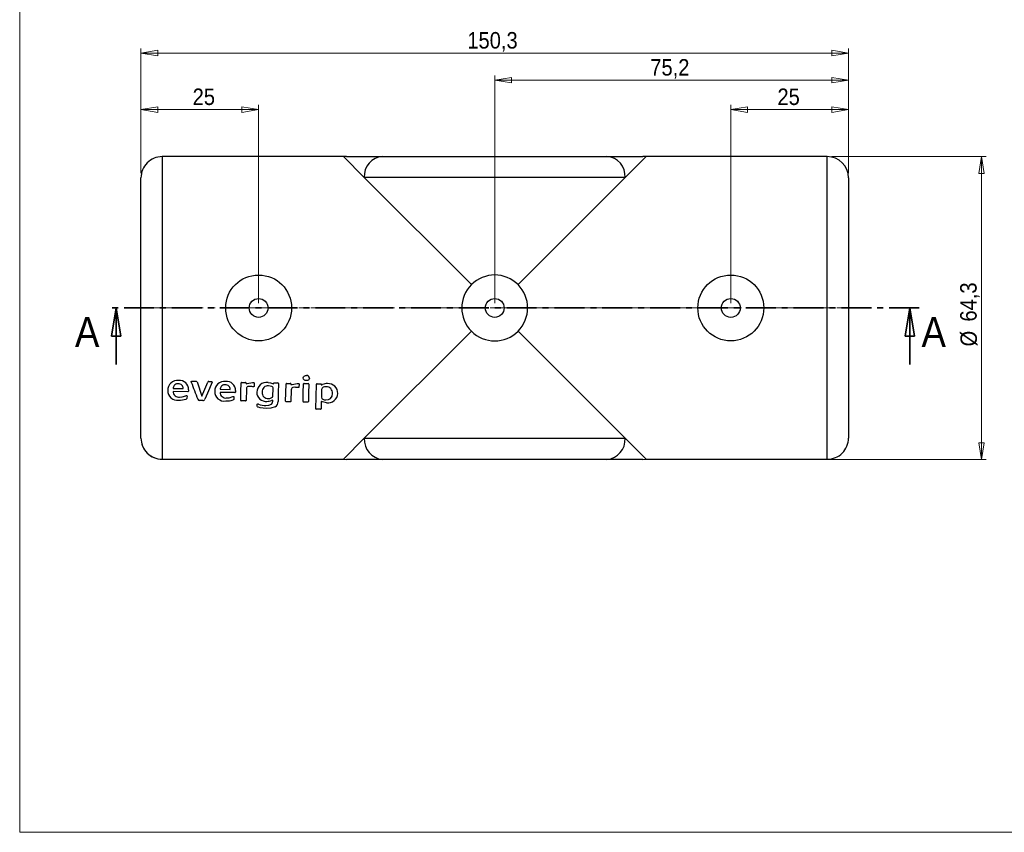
# Model space of a CAD drawing. Header units: millimetres. Extents: x 30 to 415, y 5 to 292.
# Tile 1 of 3: x 30 to 239, y 5 to 178. Entities that reach past the tile are written whole.
import ezdxf

# ---------------------------------------------------------------- set-up
doc = ezdxf.new("R2010")
doc.units = ezdxf.units.MM
for name, pattern in [('SLD-Linia-ciągła', [0]), ('SLD-Linia-długa-kreska-kropka', [19.05, 15.24, -1.27, 1.27, -1.27]), ('SLD-Linia-kreska-kropka', [10.16, 6.35, -1.27, 1.27, -1.27])]:
    doc.linetypes.add(name, pattern=pattern)
doc.styles.add('SLDTEXTSTYLE0', font='GOTHIC.TTF', dxfattribs={"width": 0.913})
doc.dimstyles.new('SLDDIMSTYLE0', dxfattribs={"dimtxt": 3.5, "dimasz": 3.556, "dimexe": 0, "dimexo": 0.0625, "dimgap": 0.875, "dimtad": 1, "dimdec": 1, "dimrnd": 1e-09, "dimzin": 12, "dimdsep": 46, "dimtxsty": 'SLDTEXTSTYLE0', "dimblk1": 'CLOSED', "dimblk2": 'CLOSED', "dimsah": 1, "dimcen": 0.09, "dimadec": 0, "dimazin": 3, "dimtfac": 1, "dimtdec": 1, "dimtofl": 0, "dimtmove": 0, "dimatfit": 3, "dimldrblk": 'CLOSED', "dimfxl": 1, "dimfrac": 2, "dimtolj": 1, "dimtzin": 12, "dimarcsym": 0})

# ---------------------------------------------------------------- blocks, each defined once
blk = doc.blocks.new('_Closed')
at = {"color": 0, "linetype": 'ByBlock', "lineweight": -2}
for p, q in [((-1, 0.166667), (0, 0)), ((-1, 0.166667), (-1, -0.166667)), ((0, 0), (-1, -0.166667)), ((0, 0), (-1, 0))]:
    blk.add_line(p, q, dxfattribs=at)
blk = doc.blocks.new('_D')
at = {"color": 7, "linetype": 'SLD-Linia-ciągła', "lineweight": 18, "true_color": 0xffffff}
for p, q in [((55.76, 145.08), (55.76, 171.58)), ((206.06, 145.08), (206.06, 171.58)), ((206.06, 170.58), (55.76, 170.58))]:
    blk.add_line(p, q, dxfattribs=at)
at = {"color": 7, "linetype": 'SLD-Linia-ciągła', "lineweight": 18, "true_color": 0xffffff, "xscale": 3.556, "yscale": 3.556, "rotation": 180.0000000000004}
blk.add_blockref('_Closed', (55.76, 170.58), dxfattribs=at)
at = {"color": 7, "linetype": 'SLD-Linia-ciągła', "lineweight": 18, "true_color": 0xffffff, "xscale": 3.556, "yscale": 3.556}
blk.add_blockref('_Closed', (206.06, 170.58), dxfattribs=at)
at = {"color": 7, "linetype": 'SLD-Linia-ciągła', "lineweight": 18, "true_color": 0xffffff, "insert": (125.09, 175.05), "char_height": 3.5, "attachment_point": 1, "style": 'SLDTEXTSTYLE0'}
blk.add_mtext('150,3', dxfattribs=at)
blk = doc.blocks.new('_D_1')
at = {"color": 7, "linetype": 'SLD-Linia-ciągła', "lineweight": 18, "true_color": 0xffffff}
for p, q in [((181.06, 117.43), (181.06, 159.58)), ((206.06, 145.08), (206.06, 159.58)), ((181.06, 158.58), (206.06, 158.58))]:
    blk.add_line(p, q, dxfattribs=at)
at = {"color": 7, "linetype": 'SLD-Linia-ciągła', "lineweight": 18, "true_color": 0xffffff, "xscale": 3.556, "yscale": 3.556, "rotation": 180.0000000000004}
blk.add_blockref('_Closed', (181.06, 158.58), dxfattribs=at)
at = {"color": 7, "linetype": 'SLD-Linia-ciągła', "lineweight": 18, "true_color": 0xffffff, "xscale": 3.556, "yscale": 3.556}
blk.add_blockref('_Closed', (206.06, 158.58), dxfattribs=at)
at = {"color": 7, "linetype": 'SLD-Linia-ciągła', "lineweight": 18, "true_color": 0xffffff, "insert": (190.97, 163.05), "char_height": 3.5, "attachment_point": 1, "style": 'SLDTEXTSTYLE0'}
blk.add_mtext('25', dxfattribs=at)
blk = doc.blocks.new('_D_2')
at = {"color": 7, "linetype": 'SLD-Linia-ciągła', "lineweight": 18, "true_color": 0xffffff}
for p, q in [((202.56, 148.58), (235.31, 148.58)), ((234.31, 84.23), (234.31, 148.58)), ((163.39, 84.23), (235.31, 84.23))]:
    blk.add_line(p, q, dxfattribs=at)
at = {"color": 7, "linetype": 'SLD-Linia-ciągła', "lineweight": 18, "true_color": 0xffffff, "xscale": 3.556, "yscale": 3.556}
for p, rotation in [((234.31, 148.58), 90.0000000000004), ((234.31, 84.23), 270.0000000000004)]:
    blk.add_blockref('_Closed', p, dxfattribs=dict(at, rotation=rotation))
at = {"color": 7, "linetype": 'SLD-Linia-ciągła', "lineweight": 18, "true_color": 0xffffff, "char_height": 3.5, "attachment_point": 1, "rotation": 90, "style": 'SLDTEXTSTYLE0'}
for s, insert in [('64,3', (229.79, 113.53)), ('%%c', (229.84, 108.25))]:
    blk.add_mtext(s, dxfattribs=dict(at, insert=insert))
blk = doc.blocks.new('_D_3')
at = {"color": 7, "linetype": 'SLD-Linia-ciągła', "lineweight": 18, "true_color": 0xffffff}
for p, q in [((130.91, 117.43), (130.91, 165.83)), ((206.06, 145.08), (206.06, 165.83)), ((206.06, 164.83), (130.91, 164.83))]:
    blk.add_line(p, q, dxfattribs=at)
at = {"color": 7, "linetype": 'SLD-Linia-ciągła', "lineweight": 18, "true_color": 0xffffff, "xscale": 3.556, "yscale": 3.556, "rotation": 180.0000000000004}
blk.add_blockref('_Closed', (130.91, 164.83), dxfattribs=at)
at = {"color": 7, "linetype": 'SLD-Linia-ciągła', "lineweight": 18, "true_color": 0xffffff, "xscale": 3.556, "yscale": 3.556}
blk.add_blockref('_Closed', (206.06, 164.83), dxfattribs=at)
at = {"color": 7, "linetype": 'SLD-Linia-ciągła', "lineweight": 18, "true_color": 0xffffff, "insert": (163.96, 169.3), "char_height": 3.5, "attachment_point": 1, "style": 'SLDTEXTSTYLE0'}
blk.add_mtext('75,2', dxfattribs=at)
blk = doc.blocks.new('_D_4')
at = {"color": 7, "linetype": 'SLD-Linia-ciągła', "lineweight": 18, "true_color": 0xffffff}
for p, q in [((55.76, 145.08), (55.76, 159.58)), ((80.76, 117.43), (80.76, 159.58)), ((55.76, 158.58), (80.76, 158.58))]:
    blk.add_line(p, q, dxfattribs=at)
at = {"color": 7, "linetype": 'SLD-Linia-ciągła', "lineweight": 18, "true_color": 0xffffff, "xscale": 3.556, "yscale": 3.556, "rotation": 180.0000000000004}
blk.add_blockref('_Closed', (55.76, 158.58), dxfattribs=at)
at = {"color": 7, "linetype": 'SLD-Linia-ciągła', "lineweight": 18, "true_color": 0xffffff, "xscale": 3.556, "yscale": 3.556}
blk.add_blockref('_Closed', (80.76, 158.58), dxfattribs=at)
at = {"color": 7, "linetype": 'SLD-Linia-ciągła', "lineweight": 18, "true_color": 0xffffff, "insert": (66.74, 163.05), "char_height": 3.5, "attachment_point": 1, "style": 'SLDTEXTSTYLE0'}
blk.add_mtext('25', dxfattribs=at)

msp = doc.modelspace()

# ---------------------------------------------------------------- linework, layer by layer
at = {"color": 7, "linetype": 'SLD-Linia-ciągła', "lineweight": 18, "true_color": 0xffffff}
for p, q in [((30, 5), (30, 292)), ((415, 5), (30, 5))]:
    msp.add_line(p, q, dxfattribs=at)
for p, q in [((60.2605, 148.5773), (60.2605, 84.2776)), ((98.7607, 148.5773), (60.2605, 148.5773)), ((99.4309, 148.6274), (98.7607, 148.5773)), ((98.7607, 148.5773), (103.2105, 144.1274)), ((99.4309, 148.6274), (107.0876, 148.6274)), ((107.0876, 148.6274), (154.7334, 148.6274)), ((154.7334, 148.6274), (162.3901, 148.6274)), ((158.6105, 144.1274), (163.0604, 148.5773)), ((163.0604, 148.5773), (162.3901, 148.6274)), ((201.5605, 148.5773), (163.0604, 148.5773)), ((201.5605, 84.2776), (201.5605, 148.5773)), ((55.7605, 88.7776), (55.7605, 144.0772)), ((103.2105, 144.1274), (125.9608, 121.3772)), ((158.6105, 144.1274), (103.2105, 144.1274)), ((135.8603, 121.3772), (158.6105, 144.1274)), ((206.0605, 144.0772), (206.0605, 88.7776)), ((125.9608, 111.4777), (103.2105, 88.7274)), ((158.6105, 88.7274), (135.8603, 111.4777)), ((66.6192, 100.8565), (67.4763, 100.8376)), ((67.675, 100.726), (68.7059, 97.6487)), ((68.7059, 97.6487), (69.9343, 100.6486)), ((70.1863, 100.7819), (70.7479, 100.7692)), ((77.1772, 100.5988), (77.944, 100.5824)), ((78.0932, 100.472), (78.0894, 100.3314)), ((78.3569, 100.3832), (79.431, 100.5857)), ((79.8085, 100.404), (79.7919, 99.8037)), ((84.0718, 100.4937), (84.8666, 100.4768)), ((86.714, 100.4042), (87.4809, 100.3878)), ((65.7321, 98.6251), (62.5972, 98.6867)), ((62.6176, 99.4538), (62.6153, 99.3379)), ((62.6153, 99.3379), (64.7352, 99.2957)), ((65.8674, 99.0495), (65.8569, 98.7241)), ((75.7112, 98.4304), (72.5762, 98.4913)), ((72.5966, 99.2547), (72.5944, 99.1392)), ((72.5944, 99.1392), (74.7141, 99.0972)), ((75.8463, 98.8532), (75.8359, 98.529)), ((78.1529, 99.1899), (78.0837, 96.7564)), ((79.3409, 99.7084), (79.1124, 99.7442)), ((79.5121, 99.6889), (79.3409, 99.7084)), ((83.5454, 99.7602), (82.8854, 99.9049)), ((83.7759, 97.7021), (83.8208, 99.2848)), ((83.9433, 100.2995), (83.9451, 100.3972)), ((87.6896, 98.9996), (87.6194, 96.5793)), ((87.6302, 100.2779), (87.6263, 100.1379)), ((87.8938, 100.1895), (88.968, 100.3912)), ((88.8779, 99.5162), (88.6494, 99.5521)), ((89.0491, 99.4968), (88.8779, 99.5162)), ((89.3456, 100.2102), (89.329, 99.6114)), ((90.4247, 100.3786), (91.3145, 100.3602)), ((93.1622, 100.3076), (93.8822, 100.2922)), ((94.0592, 100.1748), (94.057, 100.0932)), ((94.1438, 99.113), (94.0957, 97.4309)), ((63.9714, 97.4809), (64.5276, 97.5241)), ((64.5276, 97.5241), (65.3188, 97.7661)), ((65.5428, 97.6375), (65.5314, 97.2917)), ((68.9089, 96.7612), (68.1836, 96.7747)), ((73.9505, 97.293), (74.5068, 97.3357)), ((74.5068, 97.3357), (75.298, 97.5757)), ((75.5221, 97.4478), (75.5107, 97.1038)), ((77.9576, 96.6629), (77.0668, 96.6798)), ((83.7496, 96.8023), (83.4964, 96.7395)), ((83.744, 96.6157), (83.7496, 96.8023)), ((87.4933, 96.486), (86.6023, 96.5023)), ((91.2029, 96.4176), (90.3122, 96.4341)), ((94.069, 96.5254), (94.022, 94.9932)), ((95.2062, 96.2749), (94.3265, 96.4532)), ((80.4555, 95.5196), (80.4677, 95.9338)), ((82.3698, 95.0879), (81.0904, 95.2229)), ((93.8958, 94.9039), (93.0047, 94.9183)), ((103.2105, 88.7274), (98.7607, 84.2776)), ((103.2105, 88.7274), (158.6105, 88.7274)), ((163.0604, 84.2776), (158.6105, 88.7274)), ((60.2605, 84.2776), (98.7607, 84.2776)), ((98.7607, 84.2776), (99.4309, 84.2274)), ((107.0876, 84.2274), (99.4309, 84.2274)), ((154.7334, 84.2274), (107.0876, 84.2274)), ((162.3901, 84.2274), (154.7334, 84.2274)), ((162.3901, 84.2274), (163.0604, 84.2776)), ((163.0604, 84.2776), (201.5605, 84.2776))]:
    msp.add_line(p, q)
at = {"color": 7, "linetype": 'SLD-Linia-kreska-kropka', "lineweight": 35}
msp.add_line((221.0794, 116.4274), (48.5157, 116.4274), dxfattribs=at)
at = {"color": 7, "linetype": 'SLD-Linia-ciągła', "lineweight": 35}
for p, q in [((50.5157, 104.4274), (50.5157, 116.4274)), ((219.0794, 104.4274), (219.0794, 116.4274))]:
    msp.add_line(p, q, dxfattribs=at)
at = {"color": 7, "linetype": 'SLD-Linia-długa-kreska-kropka', "lineweight": 18, "true_color": 0xffffff}
msp.add_line((53.7605, 116.4274), (208.0605, 116.4274), dxfattribs=at)
at = {"flags": 128}
for points in [[(66.4346, 100.7576), (66.4382, 100.7853), (66.4483, 100.8102), (66.4674, 100.829), (66.4965, 100.8439), (66.5567, 100.8561), (66.6192, 100.8565)], [(66.4513, 100.6632), (66.4368, 100.7095), (66.4346, 100.7576)], [(70.8886, 100.6374), (69.8985, 98.3431), (69.317, 97.0532)], [(70.7479, 100.7692), (70.8445, 100.7576), (70.8694, 100.7474), (70.8855, 100.7346), (70.8944, 100.7174), (70.8991, 100.6938)], [(70.8991, 100.6938), (70.8965, 100.6653), (70.8886, 100.6374)], [(76.9468, 96.7791), (76.9983, 98.5928), (77.0497, 100.4926)], [(79.431, 100.5857), (79.5505, 100.5786), (79.6692, 100.564)], [(79.6692, 100.564), (79.7373, 100.5487), (79.7661, 100.5357), (79.7856, 100.5186), (79.7976, 100.4965), (79.8049, 100.4671), (79.8085, 100.404)], [(82.7497, 100.6015), (83.2599, 100.5461), (83.7345, 100.3691)], [(83.9451, 100.3972), (83.9566, 100.4392), (83.9667, 100.4574), (83.9802, 100.4705), (83.9978, 100.4796), (84.0212, 100.4864), (84.0718, 100.4937)], [(90.2375, 101.5439), (90.2953, 101.7805), (90.3514, 101.8812), (90.4394, 101.9607), (90.5502, 102.0143), (90.6843, 102.0475), (90.9432, 102.0615)], [(90.8774, 100.9943), (90.6107, 101.024), (90.4972, 101.0587), (90.4071, 101.117), (90.3455, 101.1957), (90.2967, 101.3041), (90.2375, 101.5439)], [(91.565, 101.5065), (91.5093, 101.2755), (91.4551, 101.1771), (91.37, 101.0987), (91.2619, 101.0449), (91.1315, 101.0109), (90.8774, 100.9943)], [(78.0894, 100.3314), (78.2263, 100.344), (78.3569, 100.3832)], [(78.8836, 99.7571), (78.5891, 99.7378), (78.4563, 99.7021), (78.3408, 99.6359), (78.2496, 99.5404), (78.1904, 99.4286), (78.1529, 99.1899)], [(79.1124, 99.7442), (78.9982, 99.7537), (78.8836, 99.7571)], [(79.6449, 99.6782), (79.5782, 99.6809), (79.5121, 99.6889)], [(79.7919, 99.8037), (79.7827, 99.7512), (79.7723, 99.728), (79.7572, 99.7112), (79.7362, 99.6991), (79.7076, 99.6896), (79.6449, 99.6782)], [(83.7345, 100.3691), (83.8296, 100.3148), (83.9433, 100.2995)], [(84.988, 100.3683), (84.9325, 98.3927), (84.877, 96.5119)], [(86.4824, 96.6013), (86.5345, 98.4064), (86.5865, 100.2986)], [(87.6263, 100.1379), (87.7633, 100.1504), (87.8938, 100.1895)], [(88.4206, 99.565), (88.1259, 99.5456), (87.993, 99.5101), (87.8776, 99.444), (87.7864, 99.3488), (87.7272, 99.2374), (87.6896, 98.9996)], [(88.6494, 99.5521), (88.5353, 99.5616), (88.4206, 99.565)], [(88.968, 100.3912), (89.0876, 100.3842), (89.2063, 100.3696)], [(89.1819, 99.4861), (89.1153, 99.4888), (89.0491, 99.4968)], [(89.329, 99.6114), (89.3198, 99.559), (89.3095, 99.5358), (89.2943, 99.519), (89.2734, 99.507), (89.2447, 99.4975), (89.1819, 99.4861)], [(89.2063, 100.3696), (89.2744, 100.3544), (89.3032, 100.3414), (89.3227, 100.3245), (89.3348, 100.3024), (89.3421, 100.2732), (89.3456, 100.2102)], [(90.1919, 96.5328), (90.2445, 98.3584), (90.2972, 100.2734)], [(91.4357, 100.2501), (91.3824, 98.3356), (91.3291, 96.5107)], [(92.8848, 95.0136), (92.9598, 97.5139), (93.0348, 100.2031)], [(93.8822, 100.2922), (93.9479, 100.2884), (94.0081, 100.2707), (94.0347, 100.2522), (94.0515, 100.2298), (94.0585, 100.2032), (94.0592, 100.1748)], [(94.057, 100.0932), (94.1979, 100.1059), (94.326, 100.1601)], [(95.1107, 99.6729), (94.7833, 99.6519), (94.4705, 99.5677), (94.3285, 99.4832), (94.2332, 99.3801), (94.1438, 99.113)], [(65.3188, 97.7661), (65.3789, 97.7849), (65.4425, 97.7941)], [(65.5314, 97.2917), (65.5281, 97.2127), (65.5172, 97.1762), (65.4978, 97.1475), (65.4687, 97.1242), (65.4277, 97.1025), (65.3358, 97.0685)], [(65.4425, 97.7941), (65.4737, 97.7891), (65.5005, 97.7789), (65.5182, 97.762), (65.5319, 97.7362), (65.5428, 97.6375)], [(75.298, 97.5757), (75.3582, 97.5944), (75.4217, 97.6035)], [(75.5107, 97.1038), (75.5074, 97.0252), (75.4965, 96.9889), (75.4771, 96.9604), (75.448, 96.9372), (75.407, 96.9156), (75.315, 96.8818)], [(75.4217, 97.6035), (75.4529, 97.5985), (75.4797, 97.5884), (75.4975, 97.5716), (75.5111, 97.5459), (75.5221, 97.4478)], [(82.828, 97.1958), (83.1439, 97.2154), (83.4482, 97.2892), (83.5883, 97.364), (83.6829, 97.4561), (83.7759, 97.7021)], [(83.4929, 95.9754), (83.6999, 96.2728), (83.744, 96.6157)], [(94.2024, 96.5075), (94.1367, 96.5207), (94.069, 96.5254)], [(94.0957, 97.4309), (94.1772, 97.1836), (94.2783, 97.086), (94.4118, 97.0117), (94.712, 96.9291), (95.0315, 96.8962)], [(94.3265, 96.4532), (94.2663, 96.4828), (94.2024, 96.5075)], [(95.0315, 96.8962), (95.5725, 96.9652), (96.0415, 97.1994)], [(96.0415, 97.1994), (96.3609, 97.6953), (96.4272, 98.265)], [(81.0904, 95.2229), (80.71, 95.3103), (80.6136, 95.3393), (80.534, 95.3815), (80.4851, 95.4442), (80.4555, 95.5196)], [(80.4677, 95.9338), (80.4733, 95.9741), (80.481, 95.9924), (80.4928, 96.0062), (80.5095, 96.0169), (80.5328, 96.0261), (80.5841, 96.0391)], [(80.5841, 96.0391), (80.6572, 96.0258), (80.7251, 96.0005)], [(82.3205, 95.6825), (82.9444, 95.7318), (83.4929, 95.9754)], [(84.3044, 95.4307), (83.375, 95.1472), (82.3698, 95.0879)]]:
    msp.add_lwpolyline(points, dxfattribs=at)
for centre, radius in [((80.76, 116.4253), 6.9995), ((181.06, 116.4253), 6.9995), ((80.7605, 116.4274), 2), ((130.9105, 116.4274), 2), ((181.0605, 116.4274), 2)]:
    msp.add_circle(centre, radius)
for centre, radius, start, end in [((60.2605, 144.0773), 4.5, 90.000127, 180.000195), ((60.2605, 144.0773), 4.5, 90.000159, 180.000163), ((107.4103, 144.4292), 4.2106, 94.394417, 184.110109), ((154.4107, 144.4292), 4.2106, 355.889891, 85.605583), ((201.5593, 144.0761), 4.5012, 0.014443, 89.985235), ((201.5605, 144.0773), 4.5, 359.999845, 89.999833), ((130.9105, 116.425), 7.0017, 45.014239, 134.985761), ((130.913, 116.4274), 7.0017, 135.014239, 224.985761), ((130.9087, 116.4274), 7.0013, 315.010422, 44.989578), ((130.9105, 116.4292), 7.0013, 225.010422, 314.989578), ((63.5222, 98.9358), 2.0677, 83.596831, 181.038658), ((63.9862, 99.1225), 1.8826, 357.778729, 97.121098), ((190.1388, 145.6829), 131.6258, 200.000468, 201.68637), ((67.5051, 100.6562), 0.1837, 22.337606, 99.027536), ((70.1422, 100.5605), 0.2258, 78.727281, 157.043275), ((73.4992, 98.7343), 2.0655, 83.533877, 180.877121), ((73.967, 98.9209), 1.8805, 357.938495, 97.185429), ((77.1775, 100.4687), 0.13, 90.127621, 169.401775), ((77.9614, 100.4498), 0.1337, 9.555069, 97.477136), ((82.5311, 98.4321), 2.1804, 84.246593, 177.229755), ((84.864, 100.3517), 0.1251, 7.622805, 88.778723), ((86.714, 100.2744), 0.1298, 90.018804, 169.276868), ((91.0063, 101.5064), 0.5586, 0.007275, 96.488126), ((63.4638, 98.8401), 2.0098, 178.337537, 279.224711), ((63.8199, 98.6942), 1.2227, 180.350583, 277.115969), ((63.5656, 99.346), 0.9542, 82.10726, 173.515476), ((63.7866, 99.3455), 0.9499, 356.993257, 95.430815), ((65.7409, 98.742), 0.1173, 265.703356, 351.205458), ((73.4385, 98.6495), 2.0053, 178.481251, 279.374304), ((73.7959, 98.5028), 1.2197, 180.543329, 277.281964), ((73.5446, 99.1443), 0.9544, 82.102973, 173.357981), ((73.7662, 99.1448), 0.9491, 357.129463, 95.471666), ((75.7201, 98.5472), 0.1172, 265.637624, 351.08098), ((82.3062, 98.5183), 1.9531, 179.436915, 276.609574), ((82.7035, 98.4074), 1.218, 174.178503, 275.87072), ((82.7737, 98.6243), 1.2854, 85.016386, 184.162713), ((83.3752, 99.3441), 0.4496, 352.4182, 67.748912), ((87.4985, 100.2554), 0.1336, 9.735626, 97.565679), ((90.424, 100.2496), 0.129, 89.671819, 169.363479), ((91.3099, 100.2334), 0.1269, 7.557838, 87.951865), ((93.1603, 100.18), 0.1276, 89.116742, 169.571475), ((95.2737, 97.8245), 2.5205, 87.82447, 112.086044), ((95.1838, 98.4218), 1.2533, 352.811757, 93.341397), ((95.5375, 98.3218), 2.0284, 357.774237, 94.75444), ((63.95, 101.4231), 4.5698, 267.943808, 287.653195), ((68.1502, 97.0984), 0.3254, 189.668079, 275.890617), ((68.9672, 97.1108), 0.3545, 260.533413, 350.640379), ((73.9305, 101.2582), 4.5901, 267.934695, 287.555606), ((77.0638, 96.7983), 0.1186, 189.347263, 271.416844), ((77.9637, 96.7864), 0.1237, 267.175026, 345.977486), ((82.6264, 98.9764), 2.4001, 267.722538, 291.253118), ((83.8183, 96.3804), 1.0668, 297.107859, 7.081961), ((86.5993, 96.6208), 0.1185, 189.455483, 271.470049), ((87.4994, 96.6096), 0.1238, 267.165787, 345.818517), ((90.3088, 96.5526), 0.1185, 189.585909, 271.65246), ((91.2092, 96.5411), 0.1237, 267.111819, 345.75933), ((95.4696, 98.3561), 2.0978, 262.788092, 356.910103), ((82.4348, 100.4178), 4.7366, 248.841487, 268.617179), ((93.0005, 95.0361), 0.1178, 190.990599, 272.063452), ((93.9039, 95.0263), 0.1227, 266.248527, 344.354086), ((60.2614, 88.7784), 4.5009, 180.010665, 269.989013), ((60.2605, 88.7776), 4.5, 179.999809, 269.999869), ((107.4379, 88.4495), 4.2365, 176.238004, 265.25747), ((154.3831, 88.4495), 4.2365, 274.74253, 3.761996), ((201.5605, 88.7776), 4.5, 270.000133, 0.000189), ((201.5605, 88.7776), 4.5, 270.000139, 0.000183)]:
    msp.add_arc(centre, radius, start, end)

# ---------------------------------------------------------------- block references
at = {"color": 7, "linetype": 'SLD-Linia-ciągła', "lineweight": 35, "xscale": 6, "yscale": 6, "rotation": 90.0000000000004}
for p in [(50.5157, 116.4274), (219.0794, 116.4274)]:
    msp.add_blockref('_Closed', p, dxfattribs=at)

# ---------------------------------------------------------------- texts
at = {"color": 7, "linetype": 'Continuous', "char_height": 6.35, "attachment_point": 1, "style": 'SLDTEXTSTYLE0'}
for insert in [(41.7517, 114.5111), (221.5835, 114.5111)]:
    msp.add_mtext('A', dxfattribs=dict(at, insert=insert))

# ---------------------------------------------------------------- dimensions: what is measured, and where the dimension line sits
at = {"color": 7, "linetype": 'SLD-Linia-ciągła', "lineweight": 18, "true_color": 0xffffff}
for base, p1, p2, picture, middle in [((55.7605, 170.5774), (206.0605, 144.0772), (55.7605, 144.0772), '_D', (130.9105, 170.5774)), ((130.91050751, 164.8309385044), (206.06050751, 144.0772382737), (130.91050751, 116.4274191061), '_D_3', (168.48550751, 164.8309385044)), ((80.7605, 158.5774), (55.7605, 144.0772), (80.7605, 116.4274), '_D_4', (69.3303, 158.5774)), ((206.0605, 158.5774), (181.0605, 116.4274), (206.0605, 144.0772), '_D_1', (193.5605, 158.5774))]:
    dim = msp.add_linear_dim(base=base, p1=p1, p2=p2, dimstyle='SLDDIMSTYLE0', dxfattribs=at)
    dim.commit()
    dim.dimension.update_dxf_attribs({"geometry": picture, "text_midpoint": middle, "dimtype": 160})
dim = msp.add_linear_dim(base=(234.3142, 148.5773), p1=(162.3901, 84.2274), p2=(201.5605, 148.5773), angle=90, text='%%c<>', dimstyle='SLDDIMSTYLE0', dxfattribs=at)
dim.commit()
dim.dimension.update_dxf_attribs({"geometry": '_D_2', "text_midpoint": (234.3142, 115.4146), "dimtype": 160})

doc.saveas('drawing.dxf')
